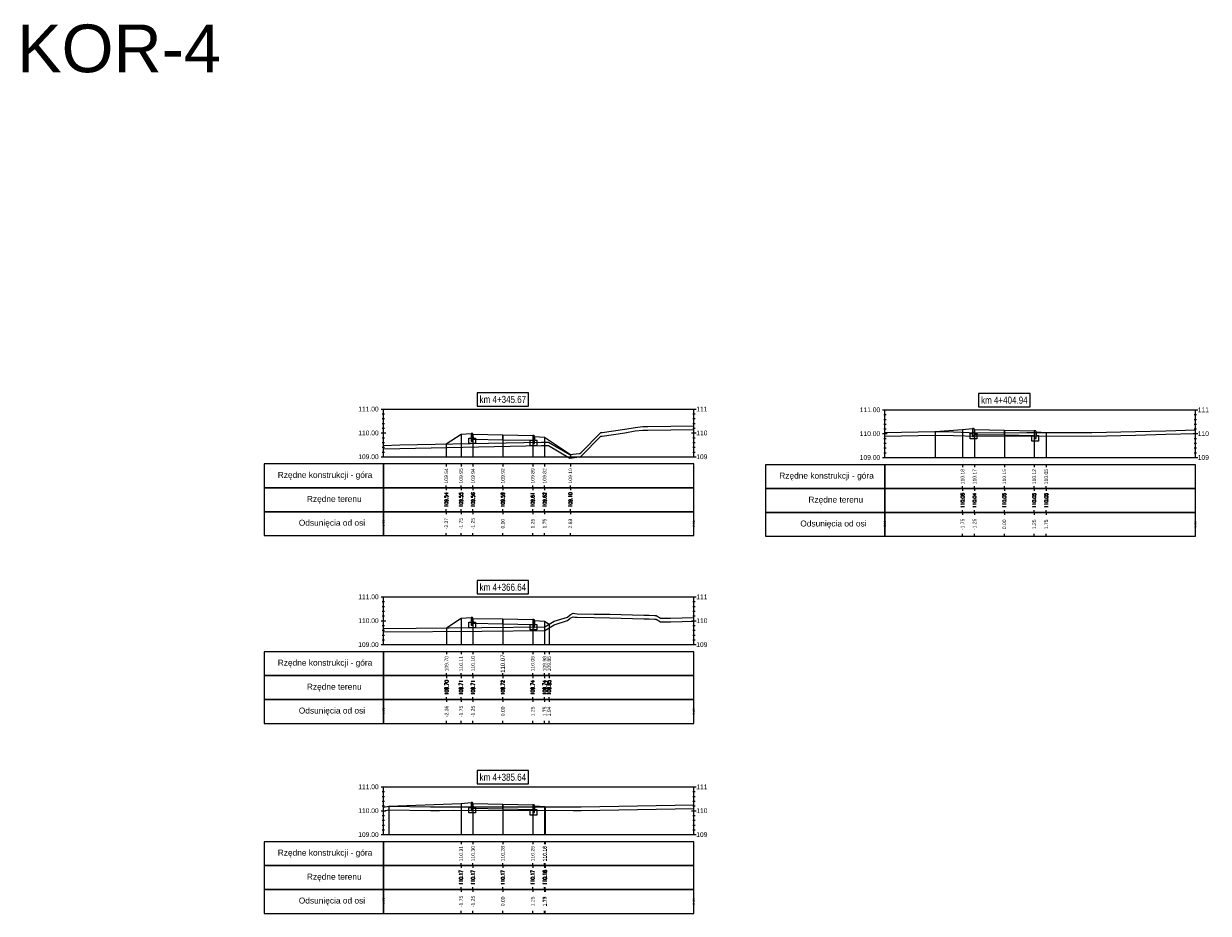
# Model space of a CAD drawing. Extents: x 7537626 to 7538805, y 5722894 to 5725486.
# Tile 2 of 90: x 7537959 to 7538009, y 5725239 to 5725276. Entities that reach past the tile are written whole.
import ezdxf

# ---------------------------------------------------------------- set-up
doc = ezdxf.new("R2010")
doc.units = 0
for name, color, linetype in [('C-DROGI-PROFILE', 7, 'Continuous'), ('C-DROGI-PROFILE-ETYKIETY', 7, 'Continuous'), ('C-DROGI-PRZEKROJE-ETYKIETY', 7, 'Continuous'), ('C-POPRZECZKA-przekrój', 2, 'Continuous'), ('C-POPRZECZKA-widok', 1, 'Continuous')]:
    doc.layers.add(name, color=color, linetype=linetype)
doc.layers.add('C-humus', color=7, linetype='Continuous', true_color=0x003df5)
doc.layers.add('C-Teren', color=7, linetype='Continuous', true_color=0x005716)
doc.styles.add('2mm08', font='arial.ttf', dxfattribs={"width": 0.8})
doc.styles.get("Standard").update_dxf_attribs({"font": 'arial.ttf'})

msp = doc.modelspace()

# ---------------------------------------------------------------- linework, layer by layer
at = {"layer": 'C-DROGI-PROFILE', "color": 7, "linetype": 'Continuous', "lineweight": -3}
for p, q in [((7537977.032, 5725257.644), (7537977.032, 5725257.544)), ((7537977.649, 5725257.644), (7537977.649, 5725257.544)), ((7537978.149, 5725257.644), (7537978.149, 5725257.544)), ((7537979.399, 5725257.644), (7537979.399, 5725257.544)), ((7537980.649, 5725257.644), (7537980.649, 5725257.544)), ((7537981.149, 5725257.644), (7537981.149, 5725257.544)), ((7537982.227, 5725257.644), (7537982.227, 5725257.544)), ((7537998.649, 5725257.614), (7537998.649, 5725257.514)), ((7537999.149, 5725257.614), (7537999.149, 5725257.514)), ((7538000.399, 5725257.614), (7538000.399, 5725257.514)), ((7538001.649, 5725257.614), (7538001.649, 5725257.514)), ((7538002.149, 5725257.614), (7538002.149, 5725257.514)), ((7538002.154, 5725257.614), (7538002.154, 5725257.514)), ((7537977.032, 5725256.644), (7537977.032, 5725256.744)), ((7537977.649, 5725256.644), (7537977.649, 5725256.744)), ((7537978.149, 5725256.644), (7537978.149, 5725256.744)), ((7537979.399, 5725256.644), (7537979.399, 5725256.744)), ((7537980.649, 5725256.644), (7537980.649, 5725256.744)), ((7537981.149, 5725256.644), (7537981.149, 5725256.744)), ((7537982.227, 5725256.644), (7537982.227, 5725256.744)), ((7537998.649, 5725256.614), (7537998.649, 5725256.714)), ((7537999.149, 5725256.614), (7537999.149, 5725256.714)), ((7538000.399, 5725256.614), (7538000.399, 5725256.714)), ((7538001.649, 5725256.614), (7538001.649, 5725256.714)), ((7538002.149, 5725256.614), (7538002.149, 5725256.714)), ((7538002.154, 5725256.614), (7538002.154, 5725256.714)), ((7537977.032, 5725256.644), (7537977.032, 5725256.544)), ((7537977.649, 5725256.644), (7537977.649, 5725256.544)), ((7537978.149, 5725256.644), (7537978.149, 5725256.544)), ((7537979.399, 5725256.644), (7537979.399, 5725256.544)), ((7537980.649, 5725256.644), (7537980.649, 5725256.544)), ((7537981.149, 5725256.644), (7537981.149, 5725256.544)), ((7537982.227, 5725256.644), (7537982.227, 5725256.544)), ((7537998.649, 5725256.614), (7537998.649, 5725256.514)), ((7537999.149, 5725256.614), (7537999.149, 5725256.514)), ((7538000.399, 5725256.614), (7538000.399, 5725256.514)), ((7538001.649, 5725256.614), (7538001.649, 5725256.514)), ((7538002.149, 5725256.614), (7538002.149, 5725256.514)), ((7538002.154, 5725256.614), (7538002.154, 5725256.514)), ((7537977.032, 5725255.644), (7537977.032, 5725255.744)), ((7537977.649, 5725255.644), (7537977.649, 5725255.744)), ((7537978.149, 5725255.644), (7537978.149, 5725255.744)), ((7537979.399, 5725255.644), (7537979.399, 5725255.744)), ((7537980.649, 5725255.644), (7537980.649, 5725255.744)), ((7537981.149, 5725255.644), (7537981.149, 5725255.744)), ((7537982.227, 5725255.644), (7537982.227, 5725255.744)), ((7537998.649, 5725255.614), (7537998.649, 5725255.714)), ((7537999.149, 5725255.614), (7537999.149, 5725255.714)), ((7538000.399, 5725255.614), (7538000.399, 5725255.714)), ((7538001.649, 5725255.614), (7538001.649, 5725255.714)), ((7538002.149, 5725255.614), (7538002.149, 5725255.714)), ((7538002.154, 5725255.614), (7538002.154, 5725255.714)), ((7537977.032, 5725255.644), (7537977.032, 5725255.544)), ((7537977.649, 5725255.644), (7537977.649, 5725255.544)), ((7537978.149, 5725255.644), (7537978.149, 5725255.544)), ((7537979.399, 5725255.644), (7537979.399, 5725255.544)), ((7537980.649, 5725255.644), (7537980.649, 5725255.544)), ((7537981.149, 5725255.644), (7537981.149, 5725255.544)), ((7537982.227, 5725255.644), (7537982.227, 5725255.544)), ((7537998.649, 5725255.614), (7537998.649, 5725255.514)), ((7537999.149, 5725255.614), (7537999.149, 5725255.514)), ((7538000.399, 5725255.614), (7538000.399, 5725255.514)), ((7538001.649, 5725255.614), (7538001.649, 5725255.514)), ((7538002.149, 5725255.614), (7538002.149, 5725255.514)), ((7538002.154, 5725255.614), (7538002.154, 5725255.514)), ((7537977.032, 5725254.644), (7537977.032, 5725254.744)), ((7537977.649, 5725254.644), (7537977.649, 5725254.744)), ((7537978.149, 5725254.644), (7537978.149, 5725254.744)), ((7537979.399, 5725254.644), (7537979.399, 5725254.744)), ((7537980.649, 5725254.644), (7537980.649, 5725254.744)), ((7537981.149, 5725254.644), (7537981.149, 5725254.744)), ((7537982.227, 5725254.644), (7537982.227, 5725254.744)), ((7537998.649, 5725254.614), (7537998.649, 5725254.714)), ((7537999.149, 5725254.614), (7537999.149, 5725254.714)), ((7538000.399, 5725254.614), (7538000.399, 5725254.714)), ((7538001.649, 5725254.614), (7538001.649, 5725254.714)), ((7538002.149, 5725254.614), (7538002.149, 5725254.714)), ((7538002.154, 5725254.614), (7538002.154, 5725254.714)), ((7537977.043, 5725249.774), (7537977.043, 5725249.674)), ((7537977.649, 5725249.774), (7537977.649, 5725249.674)), ((7537978.149, 5725249.774), (7537978.149, 5725249.674)), ((7537979.399, 5725249.774), (7537979.399, 5725249.674)), ((7537980.649, 5725249.774), (7537980.649, 5725249.674)), ((7537981.149, 5725249.774), (7537981.149, 5725249.674)), ((7537981.335, 5725249.774), (7537981.335, 5725249.674)), ((7537977.043, 5725248.774), (7537977.043, 5725248.874)), ((7537977.043, 5725248.774), (7537977.043, 5725248.674)), ((7537977.649, 5725248.774), (7537977.649, 5725248.874)), ((7537977.649, 5725248.774), (7537977.649, 5725248.674)), ((7537978.149, 5725248.774), (7537978.149, 5725248.874)), ((7537978.149, 5725248.774), (7537978.149, 5725248.674)), ((7537979.399, 5725248.774), (7537979.399, 5725248.874)), ((7537979.399, 5725248.774), (7537979.399, 5725248.674)), ((7537980.649, 5725248.774), (7537980.649, 5725248.874)), ((7537980.649, 5725248.774), (7537980.649, 5725248.674)), ((7537981.149, 5725248.774), (7537981.149, 5725248.874)), ((7537981.149, 5725248.774), (7537981.149, 5725248.674)), ((7537981.335, 5725248.774), (7537981.335, 5725248.874)), ((7537981.335, 5725248.774), (7537981.335, 5725248.674)), ((7537977.043, 5725247.774), (7537977.043, 5725247.874)), ((7537977.043, 5725247.774), (7537977.043, 5725247.674)), ((7537977.649, 5725247.774), (7537977.649, 5725247.874)), ((7537977.649, 5725247.774), (7537977.649, 5725247.674)), ((7537978.149, 5725247.774), (7537978.149, 5725247.874)), ((7537978.149, 5725247.774), (7537978.149, 5725247.674)), ((7537979.399, 5725247.774), (7537979.399, 5725247.874)), ((7537979.399, 5725247.774), (7537979.399, 5725247.674)), ((7537980.649, 5725247.774), (7537980.649, 5725247.874)), ((7537980.649, 5725247.774), (7537980.649, 5725247.674)), ((7537981.149, 5725247.774), (7537981.149, 5725247.874)), ((7537981.149, 5725247.774), (7537981.149, 5725247.674)), ((7537981.335, 5725247.774), (7537981.335, 5725247.874)), ((7537981.335, 5725247.774), (7537981.335, 5725247.674)), ((7537977.043, 5725246.774), (7537977.043, 5725246.874)), ((7537977.649, 5725246.774), (7537977.649, 5725246.874)), ((7537978.149, 5725246.774), (7537978.149, 5725246.874)), ((7537979.399, 5725246.774), (7537979.399, 5725246.874)), ((7537980.649, 5725246.774), (7537980.649, 5725246.874)), ((7537981.149, 5725246.774), (7537981.149, 5725246.874)), ((7537981.335, 5725246.774), (7537981.335, 5725246.874)), ((7537977.649, 5725241.812), (7537977.649, 5725241.712)), ((7537978.149, 5725241.812), (7537978.149, 5725241.712)), ((7537979.399, 5725241.812), (7537979.399, 5725241.712)), ((7537980.649, 5725241.812), (7537980.649, 5725241.712)), ((7537981.149, 5725241.812), (7537981.149, 5725241.712)), ((7537981.167, 5725241.812), (7537981.167, 5725241.712)), ((7537977.649, 5725240.812), (7537977.649, 5725240.912)), ((7537978.149, 5725240.812), (7537978.149, 5725240.912)), ((7537979.399, 5725240.812), (7537979.399, 5725240.912)), ((7537980.649, 5725240.812), (7537980.649, 5725240.912)), ((7537981.149, 5725240.812), (7537981.149, 5725240.912)), ((7537981.167, 5725240.812), (7537981.167, 5725240.912)), ((7537977.649, 5725240.812), (7537977.649, 5725240.712)), ((7537978.149, 5725240.812), (7537978.149, 5725240.712)), ((7537979.399, 5725240.812), (7537979.399, 5725240.712)), ((7537980.649, 5725240.812), (7537980.649, 5725240.712)), ((7537981.149, 5725240.812), (7537981.149, 5725240.712)), ((7537981.167, 5725240.812), (7537981.167, 5725240.712)), ((7537977.649, 5725239.812), (7537977.649, 5725239.912)), ((7537978.149, 5725239.812), (7537978.149, 5725239.912)), ((7537979.399, 5725239.812), (7537979.399, 5725239.912)), ((7537980.649, 5725239.812), (7537980.649, 5725239.912)), ((7537981.149, 5725239.812), (7537981.149, 5725239.912)), ((7537981.167, 5725239.812), (7537981.167, 5725239.912)), ((7537977.649, 5725239.812), (7537977.649, 5725239.712)), ((7537978.149, 5725239.812), (7537978.149, 5725239.712)), ((7537979.399, 5725239.812), (7537979.399, 5725239.712)), ((7537980.649, 5725239.812), (7537980.649, 5725239.712)), ((7537981.149, 5725239.812), (7537981.149, 5725239.712)), ((7537981.167, 5725239.812), (7537981.167, 5725239.712)), ((7537977.649, 5725238.812), (7537977.649, 5725238.912)), ((7537978.149, 5725238.812), (7537978.149, 5725238.912)), ((7537979.399, 5725238.812), (7537979.399, 5725238.912)), ((7537980.649, 5725238.812), (7537980.649, 5725238.912)), ((7537981.149, 5725238.812), (7537981.149, 5725238.912)), ((7537981.167, 5725238.812), (7537981.167, 5725238.912))]:
    msp.add_line(p, q, dxfattribs=at)
at = {"layer": 'C-DROGI-PROFILE', "color": 1, "linetype": 'Continuous', "lineweight": -3}
for points in [[(7537974.399, 5725256.644), (7537974.399, 5725257.644), (7537969.399, 5725257.644), (7537969.399, 5725256.644)], [(7537974.399, 5725256.644), (7537987.399, 5725256.644), (7537987.399, 5725257.644), (7537974.399, 5725257.644)], [(7537995.399, 5725256.614), (7537995.399, 5725257.614), (7537990.399, 5725257.614), (7537990.399, 5725256.614)], [(7537995.399, 5725256.614), (7538008.399, 5725256.614), (7538008.399, 5725257.614), (7537995.399, 5725257.614)], [(7537974.399, 5725255.644), (7537974.399, 5725256.644), (7537969.399, 5725256.644), (7537969.399, 5725255.644)], [(7537974.399, 5725255.644), (7537987.399, 5725255.644), (7537987.399, 5725256.644), (7537974.399, 5725256.644)], [(7537995.399, 5725255.614), (7537995.399, 5725256.614), (7537990.399, 5725256.614), (7537990.399, 5725255.614)], [(7537995.399, 5725255.614), (7538008.399, 5725255.614), (7538008.399, 5725256.614), (7537995.399, 5725256.614)], [(7537974.399, 5725254.644), (7537974.399, 5725255.644), (7537969.399, 5725255.644), (7537969.399, 5725254.644)], [(7537974.399, 5725254.644), (7537987.399, 5725254.644), (7537987.399, 5725255.644), (7537974.399, 5725255.644)], [(7537995.399, 5725254.614), (7537995.399, 5725255.614), (7537990.399, 5725255.614), (7537990.399, 5725254.614)], [(7537995.399, 5725254.614), (7538008.399, 5725254.614), (7538008.399, 5725255.614), (7537995.399, 5725255.614)], [(7537974.399, 5725248.774), (7537974.399, 5725249.774), (7537969.399, 5725249.774), (7537969.399, 5725248.774)], [(7537974.399, 5725248.774), (7537987.399, 5725248.774), (7537987.399, 5725249.774), (7537974.399, 5725249.774)], [(7537974.399, 5725247.774), (7537974.399, 5725248.774), (7537969.399, 5725248.774), (7537969.399, 5725247.774)], [(7537974.399, 5725247.774), (7537987.399, 5725247.774), (7537987.399, 5725248.774), (7537974.399, 5725248.774)], [(7537974.399, 5725246.774), (7537974.399, 5725247.774), (7537969.399, 5725247.774), (7537969.399, 5725246.774)], [(7537974.399, 5725246.774), (7537987.399, 5725246.774), (7537987.399, 5725247.774), (7537974.399, 5725247.774)], [(7537974.399, 5725240.812), (7537974.399, 5725241.812), (7537969.399, 5725241.812), (7537969.399, 5725240.812)], [(7537974.399, 5725240.812), (7537987.399, 5725240.812), (7537987.399, 5725241.812), (7537974.399, 5725241.812)], [(7537974.399, 5725239.812), (7537974.399, 5725240.812), (7537969.399, 5725240.812), (7537969.399, 5725239.812)], [(7537974.399, 5725239.812), (7537987.399, 5725239.812), (7537987.399, 5725240.812), (7537974.399, 5725240.812)], [(7537974.399, 5725238.812), (7537974.399, 5725239.812), (7537969.399, 5725239.812), (7537969.399, 5725238.812)], [(7537974.399, 5725238.812), (7537987.399, 5725238.812), (7537987.399, 5725239.812), (7537974.399, 5725239.812)]]:
    msp.add_3dface(points, dxfattribs=at)
at = {"layer": 'C-DROGI-PRZEKROJE-ETYKIETY', "color": 1, "linetype": 'Continuous', "lineweight": -3}
for p, q in [((7537977.649, 5725258.893), (7537977.649, 5725257.944)), ((7537978.149, 5725258.887), (7537978.149, 5725257.944)), ((7537979.399, 5725258.862), (7537979.399, 5725257.944)), ((7537980.649, 5725258.837), (7537980.649, 5725257.944)), ((7537981.149, 5725258.763), (7537981.149, 5725257.944)), ((7537997.499, 5725259.004), (7537997.499, 5725257.914)), ((7537998.649, 5725259.092), (7537998.649, 5725257.914)), ((7537999.149, 5725259.085), (7537999.149, 5725257.914)), ((7538000.399, 5725259.06), (7538000.399, 5725257.914)), ((7538001.649, 5725259.035), (7538001.649, 5725257.914)), ((7538002.149, 5725258.962), (7538002.149, 5725257.914)), ((7538002.154, 5725258.965), (7538002.154, 5725257.914)), ((7537977.032, 5725258.482), (7537977.032, 5725257.944)), ((7537982.227, 5725258.044), (7537982.227, 5725257.944)), ((7537977.043, 5725250.776), (7537977.043, 5725250.074)), ((7537977.649, 5725251.18), (7537977.649, 5725250.074)), ((7537978.149, 5725251.173), (7537978.149, 5725250.074)), ((7537979.399, 5725251.148), (7537979.399, 5725250.074)), ((7537980.649, 5725251.123), (7537980.649, 5725250.074)), ((7537981.149, 5725251.05), (7537981.149, 5725250.074)), ((7537981.335, 5725250.925), (7537981.335, 5725250.074)), ((7537977.649, 5725243.419), (7537977.649, 5725242.112)), ((7537978.149, 5725243.413), (7537978.149, 5725242.112)), ((7537979.399, 5725243.388), (7537979.399, 5725242.112)), ((7537980.649, 5725243.363), (7537980.649, 5725242.112)), ((7537981.149, 5725243.289), (7537981.149, 5725242.112)), ((7537981.167, 5725243.277), (7537981.167, 5725242.112))]:
    msp.add_line(p, q, dxfattribs=at)
msp.add_lwpolyline([(7537974.626, 5725243.301), (7537974.626, 5725242.112)], dxfattribs=at)
at = {"layer": 'C-humus'}
for p, q in [((7537982.667, 5725257.957), (7537983.496, 5725258.81)), ((7537983.496, 5725258.81), (7537983.554, 5725258.815)), ((7537983.554, 5725258.815), (7537984.511, 5725258.949)), ((7537984.511, 5725258.949), (7537984.94, 5725259.028)), ((7537984.94, 5725259.028), (7537985.263, 5725259.061)), ((7537985.263, 5725259.061), (7537985.468, 5725259.064)), ((7537985.468, 5725259.064), (7537987.399, 5725259.088)), ((7537995.399, 5725258.807), (7537997.491, 5725258.854)), ((7537997.491, 5725258.854), (7537998.276, 5725258.835)), ((7537998.276, 5725258.835), (7537999.264, 5725258.803)), ((7537999.264, 5725258.803), (7538001.343, 5725258.818)), ((7538001.343, 5725258.818), (7538004.066, 5725258.808)), ((7538004.066, 5725258.808), (7538005.891, 5725258.849)), ((7538005.891, 5725258.849), (7538007.158, 5725258.888)), ((7538007.158, 5725258.888), (7538008.399, 5725258.927)), ((7537974.399, 5725258.272), (7537975.086, 5725258.291)), ((7537975.086, 5725258.291), (7537981.013, 5725258.414)), ((7537981.013, 5725258.414), (7537981.314, 5725258.413)), ((7537981.314, 5725258.413), (7537982.206, 5725257.892)), ((7537982.206, 5725257.892), (7537982.6, 5725257.937)), ((7537982.6, 5725257.937), (7537982.627, 5725257.936)), ((7537982.627, 5725257.936), (7537982.667, 5725257.957)), ((7537981.154, 5725250.669), (7537981.554, 5725250.902)), ((7537981.554, 5725250.902), (7537982.111, 5725251.08)), ((7537982.111, 5725251.08), (7537982.216, 5725251.175)), ((7537982.216, 5725251.175), (7537982.347, 5725251.239)), ((7537982.347, 5725251.239), (7537982.416, 5725251.23)), ((7537982.416, 5725251.23), (7537982.506, 5725251.219)), ((7537982.506, 5725251.219), (7537983.221, 5725251.204)), ((7537983.221, 5725251.204), (7537983.875, 5725251.194)), ((7537983.875, 5725251.194), (7537984.83, 5725251.166)), ((7537984.83, 5725251.166), (7537985.302, 5725251.157)), ((7537985.302, 5725251.157), (7537985.528, 5725251.156)), ((7537985.528, 5725251.156), (7537985.756, 5725251.146)), ((7537985.756, 5725251.146), (7537985.814, 5725251.145)), ((7537985.814, 5725251.145), (7537985.826, 5725251.14)), ((7537985.826, 5725251.14), (7537985.995, 5725251.026)), ((7537985.995, 5725251.026), (7537986.425, 5725251.033)), ((7537986.425, 5725251.033), (7537987.399, 5725251.054)), ((7537974.399, 5725250.604), (7537978.515, 5725250.638)), ((7537978.515, 5725250.638), (7537981.154, 5725250.669)), ((7537974.399, 5725243.112), (7537974.626, 5725243.151)), ((7537974.626, 5725243.151), (7537976.375, 5725243.124)), ((7537976.375, 5725243.124), (7537976.752, 5725243.124)), ((7537976.752, 5725243.124), (7537977.339, 5725243.13)), ((7537977.339, 5725243.13), (7537982.345, 5725243.127)), ((7537982.345, 5725243.127), (7537982.672, 5725243.127)), ((7537982.672, 5725243.127), (7537987.399, 5725243.203))]:
    msp.add_line(p, q, dxfattribs=at)
at = {"layer": 'C-POPRZECZKA-przekrój', "color": 2, "linetype": 'Continuous', "lineweight": -3}
for p, q in [((7537977.032, 5725258.482), (7537977.649, 5725258.893)), ((7537977.649, 5725258.893), (7537978.069, 5725258.927)), ((7537977.969, 5725258.497), (7537977.969, 5725258.727)), ((7537977.969, 5725258.727), (7537978.069, 5725258.727)), ((7537978.109, 5725258.927), (7537978.069, 5725258.927)), ((7537978.069, 5725258.927), (7537978.069, 5725258.597)), ((7537978.069, 5725258.727), (7537978.069, 5725258.627)), ((7537978.114, 5725258.926), (7537978.109, 5725258.927)), ((7537978.123, 5725258.924), (7537978.114, 5725258.926)), ((7537978.131, 5725258.92), (7537978.123, 5725258.924)), ((7537978.137, 5725258.915), (7537978.131, 5725258.92)), ((7537978.141, 5725258.91), (7537978.137, 5725258.915)), ((7537978.146, 5725258.902), (7537978.141, 5725258.91)), ((7537978.148, 5725258.894), (7537978.146, 5725258.902)), ((7537978.149, 5725258.887), (7537978.148, 5725258.894)), ((7537978.149, 5725258.887), (7537979.399, 5725258.862)), ((7537978.149, 5725258.887), (7537978.15, 5725258.687)), ((7537978.149, 5725258.597), (7537978.149, 5725258.887)), ((7537978.149, 5725258.887), (7537978.149, 5725258.727)), ((7537978.149, 5725258.727), (7537978.249, 5725258.727)), ((7537978.15, 5725258.687), (7537979.399, 5725258.662)), ((7537978.249, 5725258.727), (7537978.249, 5725258.497)), ((7537979.399, 5725258.662), (7537979.399, 5725258.862)), ((7537979.399, 5725258.862), (7537980.649, 5725258.837)), ((7537980.649, 5725258.837), (7537980.648, 5725258.637)), ((7537980.689, 5725258.837), (7537980.649, 5725258.837)), ((7537980.649, 5725258.837), (7537980.649, 5725258.507)), ((7537980.694, 5725258.836), (7537980.689, 5725258.837)), ((7537980.703, 5725258.834), (7537980.694, 5725258.836)), ((7537980.711, 5725258.83), (7537980.703, 5725258.834)), ((7537980.717, 5725258.825), (7537980.711, 5725258.83)), ((7537980.721, 5725258.82), (7537980.717, 5725258.825)), ((7537980.726, 5725258.812), (7537980.721, 5725258.82)), ((7537980.728, 5725258.804), (7537980.726, 5725258.812)), ((7537980.729, 5725258.797), (7537980.728, 5725258.804)), ((7537980.729, 5725258.507), (7537980.729, 5725258.797)), ((7537980.729, 5725258.797), (7537980.729, 5725258.637)), ((7537980.729, 5725258.797), (7537981.149, 5725258.763)), ((7537981.149, 5725258.763), (7537982.227, 5725258.044)), ((7537997.499, 5725259.004), (7537998.649, 5725259.092)), ((7537998.649, 5725259.092), (7537999.069, 5725259.125)), ((7537998.969, 5725258.695), (7537998.969, 5725258.925)), ((7537998.969, 5725258.925), (7537999.069, 5725258.925)), ((7537999.249, 5725258.695), (7537998.969, 5725258.695)), ((7537999.109, 5725259.125), (7537999.069, 5725259.125)), ((7537999.069, 5725259.125), (7537999.069, 5725258.795)), ((7537999.069, 5725258.925), (7537999.069, 5725258.825)), ((7537999.069, 5725258.825), (7537999.149, 5725258.825)), ((7537999.069, 5725258.795), (7537999.149, 5725258.795)), ((7537999.114, 5725259.125), (7537999.109, 5725259.125)), ((7537999.123, 5725259.123), (7537999.114, 5725259.125)), ((7537999.131, 5725259.119), (7537999.123, 5725259.123)), ((7537999.137, 5725259.114), (7537999.131, 5725259.119)), ((7537999.141, 5725259.108), (7537999.137, 5725259.114)), ((7537999.146, 5725259.101), (7537999.141, 5725259.108)), ((7537999.148, 5725259.093), (7537999.146, 5725259.101)), ((7537999.149, 5725259.085), (7537999.148, 5725259.093)), ((7537999.149, 5725259.085), (7538000.399, 5725259.06)), ((7537999.149, 5725259.085), (7537999.15, 5725258.885)), ((7537999.149, 5725258.795), (7537999.149, 5725259.085)), ((7537999.149, 5725259.085), (7537999.149, 5725258.925)), ((7537999.149, 5725258.925), (7537999.249, 5725258.925)), ((7537999.15, 5725258.885), (7538000.399, 5725258.86)), ((7537999.249, 5725258.925), (7537999.249, 5725258.695)), ((7538000.399, 5725258.86), (7538000.399, 5725259.06)), ((7538000.399, 5725259.06), (7538001.649, 5725259.035)), ((7538000.399, 5725258.86), (7538001.648, 5725258.835)), ((7538001.549, 5725258.605), (7538001.549, 5725258.835)), ((7538001.549, 5725258.835), (7538001.649, 5725258.835)), ((7538001.649, 5725259.035), (7538001.648, 5725258.835)), ((7538001.689, 5725259.035), (7538001.649, 5725259.035)), ((7538001.649, 5725259.035), (7538001.649, 5725258.705)), ((7538001.649, 5725258.835), (7538001.649, 5725258.735)), ((7538001.649, 5725258.735), (7538001.729, 5725258.735)), ((7538001.649, 5725258.705), (7538001.729, 5725258.705)), ((7538001.694, 5725259.035), (7538001.689, 5725259.035)), ((7538001.703, 5725259.033), (7538001.694, 5725259.035)), ((7538001.711, 5725259.029), (7538001.703, 5725259.033)), ((7538001.717, 5725259.024), (7538001.711, 5725259.029)), ((7538001.721, 5725259.018), (7538001.717, 5725259.024)), ((7538001.726, 5725259.011), (7538001.721, 5725259.018)), ((7538001.728, 5725259.003), (7538001.726, 5725259.011)), ((7538001.729, 5725258.995), (7538001.728, 5725259.003)), ((7538001.729, 5725258.705), (7538001.729, 5725258.995)), ((7538001.729, 5725258.995), (7538001.729, 5725258.835)), ((7538001.729, 5725258.995), (7538002.149, 5725258.962)), ((7538001.729, 5725258.835), (7538001.829, 5725258.835)), ((7538001.829, 5725258.835), (7538001.829, 5725258.605)), ((7538002.149, 5725258.962), (7538002.154, 5725258.965)), ((7537978.249, 5725258.497), (7537977.969, 5725258.497)), ((7537978.069, 5725258.627), (7537978.149, 5725258.627)), ((7537978.069, 5725258.597), (7537978.149, 5725258.597)), ((7537979.399, 5725258.662), (7537980.648, 5725258.637)), ((7537980.549, 5725258.407), (7537980.549, 5725258.637)), ((7537980.549, 5725258.637), (7537980.649, 5725258.637)), ((7537980.829, 5725258.407), (7537980.549, 5725258.407)), ((7537980.649, 5725258.637), (7537980.649, 5725258.537)), ((7537980.649, 5725258.537), (7537980.729, 5725258.537)), ((7537980.649, 5725258.507), (7537980.729, 5725258.507)), ((7537980.729, 5725258.637), (7537980.829, 5725258.637)), ((7537980.829, 5725258.637), (7537980.829, 5725258.407)), ((7538001.829, 5725258.605), (7538001.549, 5725258.605)), ((7537977.043, 5725250.776), (7537977.649, 5725251.18)), ((7537977.649, 5725251.18), (7537978.069, 5725251.213)), ((7537977.969, 5725250.783), (7537977.969, 5725251.013)), ((7537977.969, 5725251.013), (7537978.069, 5725251.013)), ((7537978.249, 5725250.783), (7537977.969, 5725250.783)), ((7537978.109, 5725251.213), (7537978.069, 5725251.213)), ((7537978.069, 5725251.213), (7537978.069, 5725250.883)), ((7537978.069, 5725251.013), (7537978.069, 5725250.913)), ((7537978.069, 5725250.913), (7537978.149, 5725250.913)), ((7537978.069, 5725250.883), (7537978.149, 5725250.883)), ((7537978.114, 5725251.213), (7537978.109, 5725251.213)), ((7537978.123, 5725251.211), (7537978.114, 5725251.213)), ((7537978.131, 5725251.206), (7537978.123, 5725251.211)), ((7537978.137, 5725251.201), (7537978.131, 5725251.206)), ((7537978.141, 5725251.196), (7537978.137, 5725251.201)), ((7537978.146, 5725251.189), (7537978.141, 5725251.196)), ((7537978.148, 5725251.18), (7537978.146, 5725251.189)), ((7537978.149, 5725251.173), (7537978.148, 5725251.18)), ((7537978.149, 5725251.173), (7537979.399, 5725251.148)), ((7537978.149, 5725251.173), (7537978.15, 5725250.973)), ((7537978.149, 5725250.883), (7537978.149, 5725251.173)), ((7537978.149, 5725251.173), (7537978.149, 5725251.013)), ((7537978.149, 5725251.013), (7537978.249, 5725251.013)), ((7537978.15, 5725250.973), (7537979.399, 5725250.948)), ((7537978.249, 5725251.013), (7537978.249, 5725250.783)), ((7537979.399, 5725250.948), (7537979.399, 5725251.148)), ((7537979.399, 5725251.148), (7537980.649, 5725251.123)), ((7537979.399, 5725250.948), (7537980.648, 5725250.923)), ((7537980.549, 5725250.693), (7537980.549, 5725250.923)), ((7537980.549, 5725250.923), (7537980.649, 5725250.923)), ((7537980.649, 5725251.123), (7537980.648, 5725250.923)), ((7537980.689, 5725251.123), (7537980.649, 5725251.123)), ((7537980.649, 5725251.123), (7537980.649, 5725250.793)), ((7537980.649, 5725250.923), (7537980.649, 5725250.823)), ((7537980.649, 5725250.823), (7537980.729, 5725250.823)), ((7537980.649, 5725250.793), (7537980.729, 5725250.793)), ((7537980.694, 5725251.123), (7537980.689, 5725251.123)), ((7537980.703, 5725251.121), (7537980.694, 5725251.123)), ((7537980.711, 5725251.116), (7537980.703, 5725251.121)), ((7537980.717, 5725251.111), (7537980.711, 5725251.116)), ((7537980.721, 5725251.106), (7537980.717, 5725251.111)), ((7537980.726, 5725251.099), (7537980.721, 5725251.106)), ((7537980.728, 5725251.09), (7537980.726, 5725251.099)), ((7537980.729, 5725251.083), (7537980.728, 5725251.09)), ((7537980.729, 5725250.793), (7537980.729, 5725251.083)), ((7537980.729, 5725251.083), (7537980.729, 5725250.923)), ((7537980.729, 5725251.083), (7537981.149, 5725251.05)), ((7537980.729, 5725250.923), (7537980.829, 5725250.923)), ((7537980.829, 5725250.923), (7537980.829, 5725250.693)), ((7537981.149, 5725251.05), (7537981.335, 5725250.925)), ((7537980.829, 5725250.693), (7537980.549, 5725250.693)), ((7537974.626, 5725243.301), (7537977.649, 5725243.419)), ((7537977.649, 5725243.419), (7537978.069, 5725243.453)), ((7537978.109, 5725243.453), (7537978.069, 5725243.453)), ((7537978.069, 5725243.453), (7537978.069, 5725243.123)), ((7537978.114, 5725243.453), (7537978.109, 5725243.453)), ((7537978.123, 5725243.45), (7537978.114, 5725243.453)), ((7537978.131, 5725243.446), (7537978.123, 5725243.45)), ((7537978.137, 5725243.441), (7537978.131, 5725243.446)), ((7537978.141, 5725243.436), (7537978.137, 5725243.441)), ((7537978.146, 5725243.429), (7537978.141, 5725243.436)), ((7537978.148, 5725243.42), (7537978.146, 5725243.429)), ((7537978.149, 5725243.413), (7537978.148, 5725243.42)), ((7537978.149, 5725243.413), (7537979.399, 5725243.388)), ((7537978.149, 5725243.413), (7537978.15, 5725243.213)), ((7537978.149, 5725243.123), (7537978.149, 5725243.413)), ((7537978.149, 5725243.413), (7537978.149, 5725243.253)), ((7537979.399, 5725243.188), (7537979.399, 5725243.388)), ((7537979.399, 5725243.388), (7537980.649, 5725243.363)), ((7537980.649, 5725243.363), (7537980.648, 5725243.163)), ((7537980.689, 5725243.363), (7537980.649, 5725243.363)), ((7537980.649, 5725243.363), (7537980.649, 5725243.033)), ((7537980.694, 5725243.363), (7537980.689, 5725243.363)), ((7537980.703, 5725243.36), (7537980.694, 5725243.363)), ((7537980.711, 5725243.356), (7537980.703, 5725243.36)), ((7537980.717, 5725243.351), (7537980.711, 5725243.356)), ((7537980.721, 5725243.346), (7537980.717, 5725243.351)), ((7537980.726, 5725243.339), (7537980.721, 5725243.346)), ((7537980.728, 5725243.33), (7537980.726, 5725243.339)), ((7537980.729, 5725243.323), (7537980.728, 5725243.33)), ((7537980.729, 5725243.033), (7537980.729, 5725243.323)), ((7537980.729, 5725243.323), (7537980.729, 5725243.163)), ((7537980.729, 5725243.323), (7537981.149, 5725243.289)), ((7537977.969, 5725243.023), (7537977.969, 5725243.253)), ((7537977.969, 5725243.253), (7537978.069, 5725243.253)), ((7537978.249, 5725243.023), (7537977.969, 5725243.023)), ((7537978.069, 5725243.253), (7537978.069, 5725243.153)), ((7537978.069, 5725243.153), (7537978.149, 5725243.153)), ((7537978.069, 5725243.123), (7537978.149, 5725243.123)), ((7537978.149, 5725243.253), (7537978.249, 5725243.253)), ((7537978.15, 5725243.213), (7537979.399, 5725243.188)), ((7537978.249, 5725243.253), (7537978.249, 5725243.023)), ((7537979.399, 5725243.188), (7537980.648, 5725243.163)), ((7537980.549, 5725242.933), (7537980.549, 5725243.163)), ((7537980.549, 5725243.163), (7537980.649, 5725243.163)), ((7537980.829, 5725242.933), (7537980.549, 5725242.933)), ((7537980.649, 5725243.163), (7537980.649, 5725243.063)), ((7537980.649, 5725243.063), (7537980.729, 5725243.063)), ((7537980.649, 5725243.033), (7537980.729, 5725243.033)), ((7537980.729, 5725243.163), (7537980.829, 5725243.163)), ((7537980.829, 5725243.163), (7537980.829, 5725242.933)), ((7537981.149, 5725243.289), (7537981.167, 5725243.277))]:
    msp.add_line(p, q, dxfattribs=at)
at = {"layer": 'C-POPRZECZKA-widok', "color": 1, "linetype": 'Continuous', "lineweight": -3}
for p, q in [((7537974.299, 5725259.944), (7537987.499, 5725259.944)), ((7537974.349, 5725259.744), (7537974.449, 5725259.744)), ((7537974.399, 5725257.944), (7537974.399, 5725259.944)), ((7537987.349, 5725259.744), (7537987.449, 5725259.744)), ((7537987.399, 5725257.944), (7537987.399, 5725259.944)), ((7537995.299, 5725259.914), (7538008.499, 5725259.914)), ((7537995.349, 5725259.714), (7537995.449, 5725259.714)), ((7537995.399, 5725257.914), (7537995.399, 5725259.914)), ((7538008.349, 5725259.714), (7538008.449, 5725259.714)), ((7538008.399, 5725257.914), (7538008.399, 5725259.914)), ((7537974.349, 5725259.544), (7537974.449, 5725259.544)), ((7537974.349, 5725259.344), (7537974.449, 5725259.344)), ((7537987.349, 5725259.544), (7537987.449, 5725259.544)), ((7537987.349, 5725259.344), (7537987.449, 5725259.344)), ((7537995.349, 5725259.514), (7537995.449, 5725259.514)), ((7537995.349, 5725259.314), (7537995.449, 5725259.314)), ((7538008.349, 5725259.514), (7538008.449, 5725259.514)), ((7538008.349, 5725259.314), (7538008.449, 5725259.314)), ((7537974.299, 5725258.944), (7537974.499, 5725258.944)), ((7537974.349, 5725259.144), (7537974.449, 5725259.144)), ((7537974.349, 5725258.944), (7537974.449, 5725258.944)), ((7537974.349, 5725258.744), (7537974.449, 5725258.744)), ((7537987.299, 5725258.944), (7537987.499, 5725258.944)), ((7537987.349, 5725259.144), (7537987.449, 5725259.144)), ((7537987.349, 5725258.944), (7537987.449, 5725258.944)), ((7537987.349, 5725258.744), (7537987.449, 5725258.744)), ((7537995.299, 5725258.914), (7537995.499, 5725258.914)), ((7537995.349, 5725259.114), (7537995.449, 5725259.114)), ((7537995.349, 5725258.914), (7537995.449, 5725258.914)), ((7537995.349, 5725258.714), (7537995.449, 5725258.714)), ((7538008.299, 5725258.914), (7538008.499, 5725258.914)), ((7538008.349, 5725259.114), (7538008.449, 5725259.114)), ((7538008.349, 5725258.914), (7538008.449, 5725258.914)), ((7538008.349, 5725258.714), (7538008.449, 5725258.714)), ((7537974.349, 5725258.544), (7537974.449, 5725258.544)), ((7537974.349, 5725258.344), (7537974.449, 5725258.344)), ((7537987.349, 5725258.544), (7537987.449, 5725258.544)), ((7537987.349, 5725258.344), (7537987.449, 5725258.344)), ((7537995.349, 5725258.514), (7537995.449, 5725258.514)), ((7537995.349, 5725258.314), (7537995.449, 5725258.314)), ((7538008.349, 5725258.514), (7538008.449, 5725258.514)), ((7538008.349, 5725258.314), (7538008.449, 5725258.314)), ((7537974.299, 5725257.944), (7537987.499, 5725257.944)), ((7537974.349, 5725258.144), (7537974.449, 5725258.144)), ((7537987.349, 5725258.144), (7537987.449, 5725258.144)), ((7537995.299, 5725257.914), (7538008.499, 5725257.914)), ((7537995.349, 5725258.114), (7537995.449, 5725258.114)), ((7538008.349, 5725258.114), (7538008.449, 5725258.114)), ((7537974.299, 5725252.074), (7537987.499, 5725252.074)), ((7537974.349, 5725251.874), (7537974.449, 5725251.874)), ((7537974.399, 5725250.074), (7537974.399, 5725252.074)), ((7537987.349, 5725251.874), (7537987.449, 5725251.874)), ((7537987.399, 5725250.074), (7537987.399, 5725252.074)), ((7537974.349, 5725251.674), (7537974.449, 5725251.674)), ((7537974.349, 5725251.474), (7537974.449, 5725251.474)), ((7537974.349, 5725251.274), (7537974.449, 5725251.274)), ((7537987.349, 5725251.674), (7537987.449, 5725251.674)), ((7537987.349, 5725251.474), (7537987.449, 5725251.474)), ((7537987.349, 5725251.274), (7537987.449, 5725251.274)), ((7537974.299, 5725251.074), (7537974.499, 5725251.074)), ((7537974.349, 5725251.074), (7537974.449, 5725251.074)), ((7537974.349, 5725250.874), (7537974.449, 5725250.874)), ((7537987.299, 5725251.074), (7537987.499, 5725251.074)), ((7537987.349, 5725251.074), (7537987.449, 5725251.074)), ((7537987.349, 5725250.874), (7537987.449, 5725250.874)), ((7537974.349, 5725250.674), (7537974.449, 5725250.674)), ((7537974.349, 5725250.474), (7537974.449, 5725250.474)), ((7537974.349, 5725250.274), (7537974.449, 5725250.274)), ((7537987.349, 5725250.674), (7537987.449, 5725250.674)), ((7537987.349, 5725250.474), (7537987.449, 5725250.474)), ((7537987.349, 5725250.274), (7537987.449, 5725250.274)), ((7537974.299, 5725250.074), (7537987.499, 5725250.074)), ((7537974.299, 5725244.112), (7537987.499, 5725244.112)), ((7537974.349, 5725243.912), (7537974.449, 5725243.912)), ((7537974.399, 5725242.112), (7537974.399, 5725244.112)), ((7537987.349, 5725243.912), (7537987.449, 5725243.912)), ((7537987.399, 5725242.112), (7537987.399, 5725244.112)), ((7537974.349, 5725243.712), (7537974.449, 5725243.712)), ((7537974.349, 5725243.512), (7537974.449, 5725243.512)), ((7537974.349, 5725243.312), (7537974.449, 5725243.312)), ((7537987.349, 5725243.712), (7537987.449, 5725243.712)), ((7537987.349, 5725243.512), (7537987.449, 5725243.512)), ((7537987.349, 5725243.312), (7537987.449, 5725243.312)), ((7537974.299, 5725243.112), (7537974.499, 5725243.112)), ((7537974.349, 5725243.112), (7537974.449, 5725243.112)), ((7537974.349, 5725242.912), (7537974.449, 5725242.912)), ((7537987.299, 5725243.112), (7537987.499, 5725243.112)), ((7537987.349, 5725243.112), (7537987.449, 5725243.112)), ((7537987.349, 5725242.912), (7537987.449, 5725242.912)), ((7537974.349, 5725242.712), (7537974.449, 5725242.712)), ((7537974.349, 5725242.512), (7537974.449, 5725242.512)), ((7537987.349, 5725242.712), (7537987.449, 5725242.712)), ((7537987.349, 5725242.512), (7537987.449, 5725242.512)), ((7537974.299, 5725242.112), (7537987.499, 5725242.112)), ((7537974.349, 5725242.312), (7537974.449, 5725242.312)), ((7537987.349, 5725242.312), (7537987.449, 5725242.312))]:
    msp.add_line(p, q, dxfattribs=at)
at = {"layer": 'C-POPRZECZKA-widok', "color": 3, "linetype": 'Continuous', "lineweight": -3}
for points in [[(7537978.319, 5725260.069), (7537980.479, 5725260.069), (7537980.479, 5725260.626), (7537978.319, 5725260.626)], [(7537999.319, 5725260.039), (7538001.478, 5725260.039), (7538001.478, 5725260.595), (7537999.319, 5725260.595)], [(7537978.319, 5725252.199), (7537980.478, 5725252.199), (7537980.478, 5725252.756), (7537978.319, 5725252.756)], [(7537978.319, 5725244.237), (7537980.478, 5725244.237), (7537980.478, 5725244.794), (7537978.319, 5725244.794)]]:
    msp.add_3dface(points, dxfattribs=at)
at = {"layer": 'C-Teren'}
for p, q in [((7537984.94, 5725259.178), (7537985.263, 5725259.211)), ((7537985.263, 5725259.211), (7537985.468, 5725259.214)), ((7537985.468, 5725259.214), (7537987.399, 5725259.238)), ((7537982.667, 5725258.107), (7537983.496, 5725258.96)), ((7537983.496, 5725258.96), (7537983.554, 5725258.965)), ((7537983.554, 5725258.965), (7537984.511, 5725259.099)), ((7537984.511, 5725259.099), (7537984.94, 5725259.178)), ((7537995.399, 5725258.957), (7537997.491, 5725259.004)), ((7537997.491, 5725259.004), (7537998.276, 5725258.985)), ((7537998.276, 5725258.985), (7537999.264, 5725258.953)), ((7537999.264, 5725258.953), (7538001.343, 5725258.968)), ((7538001.343, 5725258.968), (7538004.066, 5725258.958)), ((7538004.066, 5725258.958), (7538005.891, 5725258.999)), ((7538005.891, 5725258.999), (7538007.158, 5725259.038)), ((7538007.158, 5725259.038), (7538008.399, 5725259.077)), ((7537974.399, 5725258.422), (7537975.086, 5725258.441)), ((7537975.086, 5725258.441), (7537981.013, 5725258.564)), ((7537981.013, 5725258.564), (7537981.314, 5725258.563)), ((7537981.314, 5725258.563), (7537982.206, 5725258.042)), ((7537982.206, 5725258.042), (7537982.6, 5725258.087)), ((7537982.6, 5725258.087), (7537982.627, 5725258.086)), ((7537982.627, 5725258.086), (7537982.667, 5725258.107)), ((7537982.111, 5725251.23), (7537982.216, 5725251.325)), ((7537982.216, 5725251.325), (7537982.347, 5725251.389)), ((7537982.347, 5725251.389), (7537982.416, 5725251.38)), ((7537982.416, 5725251.38), (7537982.506, 5725251.369)), ((7537982.506, 5725251.369), (7537983.221, 5725251.354)), ((7537983.221, 5725251.354), (7537983.875, 5725251.344)), ((7537983.875, 5725251.344), (7537984.83, 5725251.316)), ((7537984.83, 5725251.316), (7537985.302, 5725251.307)), ((7537985.302, 5725251.307), (7537985.528, 5725251.306)), ((7537985.528, 5725251.306), (7537985.756, 5725251.296)), ((7537985.756, 5725251.296), (7537985.814, 5725251.295)), ((7537985.814, 5725251.295), (7537985.826, 5725251.29)), ((7537985.826, 5725251.29), (7537985.995, 5725251.176)), ((7537974.399, 5725250.754), (7537978.515, 5725250.788)), ((7537978.515, 5725250.788), (7537981.154, 5725250.819)), ((7537981.154, 5725250.819), (7537981.554, 5725251.052)), ((7537981.554, 5725251.052), (7537982.111, 5725251.23)), ((7537985.995, 5725251.176), (7537986.425, 5725251.183)), ((7537986.425, 5725251.183), (7537987.399, 5725251.204)), ((7537982.672, 5725243.277), (7537987.399, 5725243.353)), ((7537974.399, 5725243.262), (7537974.626, 5725243.301)), ((7537974.626, 5725243.301), (7537976.375, 5725243.274)), ((7537976.375, 5725243.274), (7537976.752, 5725243.274)), ((7537976.752, 5725243.274), (7537977.339, 5725243.28)), ((7537977.339, 5725243.28), (7537982.345, 5725243.277)), ((7537982.345, 5725243.277), (7537982.672, 5725243.277))]:
    msp.add_line(p, q, dxfattribs=at)

# ---------------------------------------------------------------- texts
at = {"layer": 'C-DROGI-PROFILE', "color": 2}
for s, height, p in [('KOR-4', 2, (7537959.059, 5725274.06)), ('Rzędne konstrukcji - góra', 0.25, (7537969.974, 5725257.061)), ('Rzędne konstrukcji - góra', 0.25, (7537990.974, 5725257.03)), ('Rzędne terenu', 0.25, (7537971.194, 5725256.055)), ('Rzędne terenu', 0.25, (7537992.194, 5725256.024)), ('Odsunięcia od osi', 0.25, (7537970.855, 5725255.055)), ('Odsunięcia od osi', 0.25, (7537991.855, 5725255.024)), ('Rzędne konstrukcji - góra', 0.25, (7537969.974, 5725249.191)), ('Rzędne terenu', 0.25, (7537971.194, 5725248.185)), ('Odsunięcia od osi', 0.25, (7537970.855, 5725247.185)), ('Rzędne konstrukcji - góra', 0.25, (7537969.974, 5725241.229)), ('Rzędne terenu', 0.25, (7537971.194, 5725240.223)), ('Odsunięcia od osi', 0.25, (7537970.855, 5725239.223))]:
    msp.add_text(s, height=height, dxfattribs=at).set_placement(p)
at = {"layer": 'C-DROGI-PROFILE-ETYKIETY', "color": 1, "linetype": 'Continuous', "lineweight": -3, "attachment_point": 5, "rotation": 90, "style": '2mm08'}
for s, insert, char_height in [('109.54', (7537977.032, 5725257.144), 0.15), ('109.95', (7537977.649, 5725257.144), 0.15), ('109.94', (7537978.149, 5725257.144), 0.15), ('109.92', (7537979.399, 5725257.144), 0.15), ('109.89', (7537980.649, 5725257.144), 0.15), ('109.82', (7537981.149, 5725257.144), 0.15), ('109.10', (7537982.227, 5725257.144), 0.15), ('110.18', (7537998.649, 5725257.114), 0.15), ('110.17', (7537999.149, 5725257.114), 0.15), ('110.15', (7538000.399, 5725257.114), 0.15), ('110.12', (7538001.649, 5725257.114), 0.15), ('110.05', (7538002.149, 5725257.114), 0.15), ('110.05', (7538002.154, 5725257.114), 0.15), ('{\\Fsimplex.shx|c238;109.54}', (7537977.032, 5725256.144), 0.15), ('{\\Fsimplex.shx|c238;109.55}', (7537977.649, 5725256.144), 0.15), ('{\\Fsimplex.shx|c238;109.56}', (7537978.149, 5725256.144), 0.15), ('{\\Fsimplex.shx|c238;109.59}', (7537979.399, 5725256.144), 0.15), ('{\\Fsimplex.shx|c238;109.61}', (7537980.649, 5725256.144), 0.15), ('{\\Fsimplex.shx|c238;109.62}', (7537981.149, 5725256.144), 0.15), ('{\\Fsimplex.shx|c238;109.10}', (7537982.227, 5725256.144), 0.15), ('{\\Fsimplex.shx|c238;110.06}', (7537998.649, 5725256.114), 0.15), ('{\\Fsimplex.shx|c238;110.04}', (7537999.149, 5725256.114), 0.15), ('{\\Fsimplex.shx|c238;110.05}', (7538000.399, 5725256.114), 0.15), ('{\\Fsimplex.shx|c238;110.05}', (7538001.649, 5725256.114), 0.15), ('{\\Fsimplex.shx|c238;110.05}', (7538002.149, 5725256.114), 0.15), ('{\\Fsimplex.shx|c238;110.05}', (7538002.154, 5725256.114), 0.15), ('-2.37', (7537977.032, 5725255.144), 0.15), ('-1.75', (7537977.649, 5725255.144), 0.15), ('-1.25', (7537978.149, 5725255.144), 0.15), ('0.00', (7537979.399, 5725255.144), 0.15), ('1.25', (7537980.649, 5725255.144), 0.15), ('1.75', (7537981.149, 5725255.144), 0.15), ('2.83', (7537982.227, 5725255.144), 0.15), ('-1.75', (7537998.649, 5725255.114), 0.15), ('-1.25', (7537999.149, 5725255.114), 0.15), ('0.00', (7538000.399, 5725255.114), 0.15), ('1.25', (7538001.649, 5725255.114), 0.15), ('1.75', (7538002.149, 5725255.114), 0.15), ('1.75', (7538002.154, 5725255.114), 0.15), ('109.70', (7537977.043, 5725249.274), 0.15), ('110.11', (7537977.649, 5725249.274), 0.15), ('110.10', (7537978.149, 5725249.274), 0.15), ('110.07', (7537979.399, 5725249.274), 0.18), ('110.05', (7537980.649, 5725249.274), 0.15), ('109.98', (7537981.149, 5725249.274), 0.15), ('109.85', (7537981.335, 5725249.274), 0.15), ('{\\Fsimplex.shx|c238;109.70}', (7537977.043, 5725248.274), 0.15), ('{\\Fsimplex.shx|c238;109.71}', (7537977.649, 5725248.274), 0.15), ('{\\Fsimplex.shx|c238;109.71}', (7537978.149, 5725248.274), 0.15), ('{\\Fsimplex.shx|c238;109.72}', (7537979.399, 5725248.274), 0.15), ('{\\Fsimplex.shx|c238;109.74}', (7537980.649, 5725248.274), 0.15), ('{\\Fsimplex.shx|c238;109.74}', (7537981.149, 5725248.274), 0.15), ('{\\Fsimplex.shx|c238;109.85}', (7537981.335, 5725248.274), 0.15), ('-2.36', (7537977.043, 5725247.274), 0.15), ('-1.75', (7537977.649, 5725247.274), 0.15), ('-1.25', (7537978.149, 5725247.274), 0.15), ('0.00', (7537979.399, 5725247.274), 0.15), ('1.25', (7537980.649, 5725247.274), 0.15), ('1.75', (7537981.149, 5725247.274), 0.15), ('1.94', (7537981.335, 5725247.274), 0.15), ('110.31', (7537977.649, 5725241.312), 0.15), ('110.30', (7537978.149, 5725241.312), 0.15), ('110.28', (7537979.399, 5725241.312), 0.15), ('110.25', (7537980.649, 5725241.312), 0.15), ('110.18', (7537981.149, 5725241.312), 0.15), ('110.16', (7537981.167, 5725241.312), 0.15), ('{\\Fsimplex.shx|c238;110.17}', (7537977.649, 5725240.312), 0.15), ('{\\Fsimplex.shx|c238;110.17}', (7537978.149, 5725240.312), 0.15), ('{\\Fsimplex.shx|c238;110.17}', (7537979.399, 5725240.312), 0.15), ('{\\Fsimplex.shx|c238;110.17}', (7537980.649, 5725240.312), 0.15), ('{\\Fsimplex.shx|c238;110.16}', (7537981.149, 5725240.312), 0.15), ('{\\Fsimplex.shx|c238;110.16}', (7537981.167, 5725240.312), 0.15), ('-1.75', (7537977.649, 5725239.312), 0.15), ('-1.25', (7537978.149, 5725239.312), 0.15), ('0.00', (7537979.399, 5725239.312), 0.15), ('1.25', (7537980.649, 5725239.312), 0.15), ('1.75', (7537981.149, 5725239.312), 0.15), ('1.77', (7537981.167, 5725239.312), 0.15)]:
    msp.add_mtext(s, dxfattribs=dict(at, insert=insert, char_height=char_height))
at = {"layer": 'C-DROGI-PROFILE-ETYKIETY', "color": 7, "linetype": 'Continuous', "lineweight": -3, "char_height": 0.1, "attachment_point": 5, "rotation": 90, "style": '2mm08'}
for s, insert in [('-5.00', (7537974.399, 5725255.144)), ('8.00', (7537987.399, 5725255.144)), ('-5.00', (7537995.399, 5725255.114)), ('8.00', (7538008.399, 5725255.114)), ('-5.00', (7537974.399, 5725247.274)), ('8.00', (7537987.399, 5725247.274)), ('-5.00', (7537974.399, 5725239.312)), ('8.00', (7537987.399, 5725239.312))]:
    msp.add_mtext(s, dxfattribs=dict(at, insert=insert))
at = {"layer": 'C-POPRZECZKA-widok', "color": 3, "linetype": 'Continuous', "lineweight": -3, "char_height": 0.3, "attachment_point": 8, "style": '2mm08'}
for s, insert in [('km 4+345.67', (7537979.399, 5725260.194)), ('km 4+404.94', (7538000.399, 5725260.164)), ('km 4+366.64', (7537979.399, 5725252.324)), ('km 4+385.64', (7537979.399, 5725244.362))]:
    msp.add_mtext(s, dxfattribs=dict(at, insert=insert))
at = {"layer": 'C-POPRZECZKA-widok', "color": 1, "linetype": 'Continuous', "lineweight": -3, "char_height": 0.2, "attachment_point": 6, "style": '2mm08'}
for s, insert in [('111.00', (7537974.199, 5725259.944)), ('111.00', (7537995.199, 5725259.914)), ('110.00', (7537974.199, 5725258.944)), ('110.00', (7537995.199, 5725258.914)), ('109.00', (7537974.199, 5725257.944)), ('109.00', (7537995.199, 5725257.914)), ('111.00', (7537974.199, 5725252.074)), ('110.00', (7537974.199, 5725251.074)), ('109.00', (7537974.199, 5725250.074)), ('111.00', (7537974.199, 5725244.112)), ('110.00', (7537974.199, 5725243.112)), ('109.00', (7537974.199, 5725242.112))]:
    msp.add_mtext(s, dxfattribs=dict(at, insert=insert))
at = {"layer": 'C-POPRZECZKA-widok', "color": 1, "linetype": 'Continuous', "lineweight": -3, "char_height": 0.2, "attachment_point": 4}
for s, insert in [('111', (7537987.499, 5725259.944)), ('111', (7538008.499, 5725259.914)), ('110', (7537987.499, 5725258.944)), ('110', (7538008.499, 5725258.914)), ('109', (7537987.499, 5725257.944)), ('109', (7538008.499, 5725257.914)), ('111', (7537987.499, 5725252.074)), ('110', (7537987.499, 5725251.074)), ('109', (7537987.499, 5725250.074)), ('111', (7537987.499, 5725244.112)), ('110', (7537987.499, 5725243.112)), ('109', (7537987.499, 5725242.112))]:
    msp.add_mtext(s, dxfattribs=dict(at, insert=insert))

doc.saveas('drawing.dxf')
